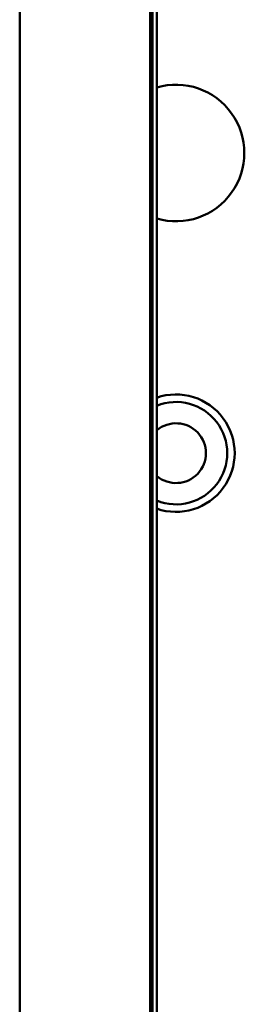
# Model space of a CAD drawing. Header units: millimetres. Extents: x 0 to 7913, y -180 to 2523.
# Tile 22 of 59: x 968 to 978, y 1951 to 1998. Entities that reach past the tile are written whole.
import ezdxf

# ---------------------------------------------------------------- set-up
doc = ezdxf.new("R2010")
doc.units = ezdxf.units.MM
doc.header["$LTSCALE"] = 3
doc.layers.add('Sichtbar (ISO)', color=7, linetype='Continuous', lineweight=50)

msp = doc.modelspace()

# ---------------------------------------------------------------- linework, layer by layer
at = {"layer": 'Sichtbar (ISO)'}
for p, q in [((974.106, 1158.716), (974.106, 2120.716)), ((973.801, 2098.721), (973.801, 1916.716)), ((973.906, 2098.826), (973.906, 1916.716)), ((967.689, 1914.716), (967.689, 2088.95))]:
    msp.add_line(p, q, dxfattribs=at)
for centre, radius, start, end in [((975.006, 1991.279), 3.2, 253.6652, 106.3348), ((975.006, 1977.216), 2.75, 250.8967, 109.1033), ((975.006, 1977.216), 2.4, 247.9757, 112.0243), ((975.006, 1977.216), 1.4, 229.9948, 130.0052)]:
    msp.add_arc(centre, radius, start, end, dxfattribs=at)

doc.saveas('drawing.dxf')
